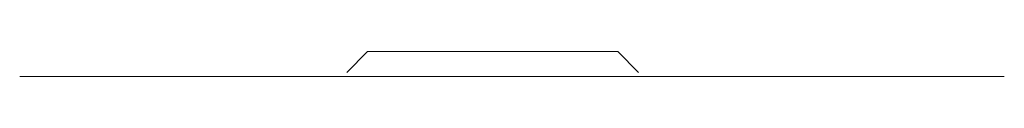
# Model space of a CAD drawing. Header units: millimetres. Extents: x -1492 to 1019, y -120 to 1280.
# Tile 7 of 20: x -464.028 to -440.412, y 643.749 to 644.349. Entities that reach past the tile are written whole.
import ezdxf

# ---------------------------------------------------------------- set-up
doc = ezdxf.new("R2010")
doc.units = ezdxf.units.MM

msp = doc.modelspace()

# ---------------------------------------------------------------- linework, layer by layer
at = {"color": 7, "linetype": 'Continuous', "lineweight": 15}
for p, q in [((-455.684, 644.349), (-456.184, 643.849)), ((-451.539, 644.349), (-455.684, 644.349)), ((-449.684, 644.349), (-451.539, 644.349)), ((-449.184, 643.849), (-449.684, 644.349))]:
    msp.add_line(p, q, dxfattribs=at)
msp.add_open_spline([(-440.412, 643.749), (-440.448, 643.749), (-440.521, 643.749), (-441.274, 643.749), (-442.472, 643.749), (-444.072, 643.749), (-445.934, 643.749), (-447.971, 643.749), (-450.169, 643.749), (-452.534, 643.749), (-455.002, 643.749), (-457.425, 643.749), (-459.65, 643.749), (-461.536, 643.749), (-463.041, 643.749), (-463.705, 643.749), (-464.028, 643.749)], degree=3, knots=[0, 0, 0, 0, 0.073085, 0.147722, 0.222358, 0.295444, 0.365612, 0.431814, 0.498017, 0.568185, 0.641271, 0.715907, 0.790544, 0.863629, 0.933797, 1, 1, 1, 1], dxfattribs=at)

doc.saveas('drawing.dxf')
